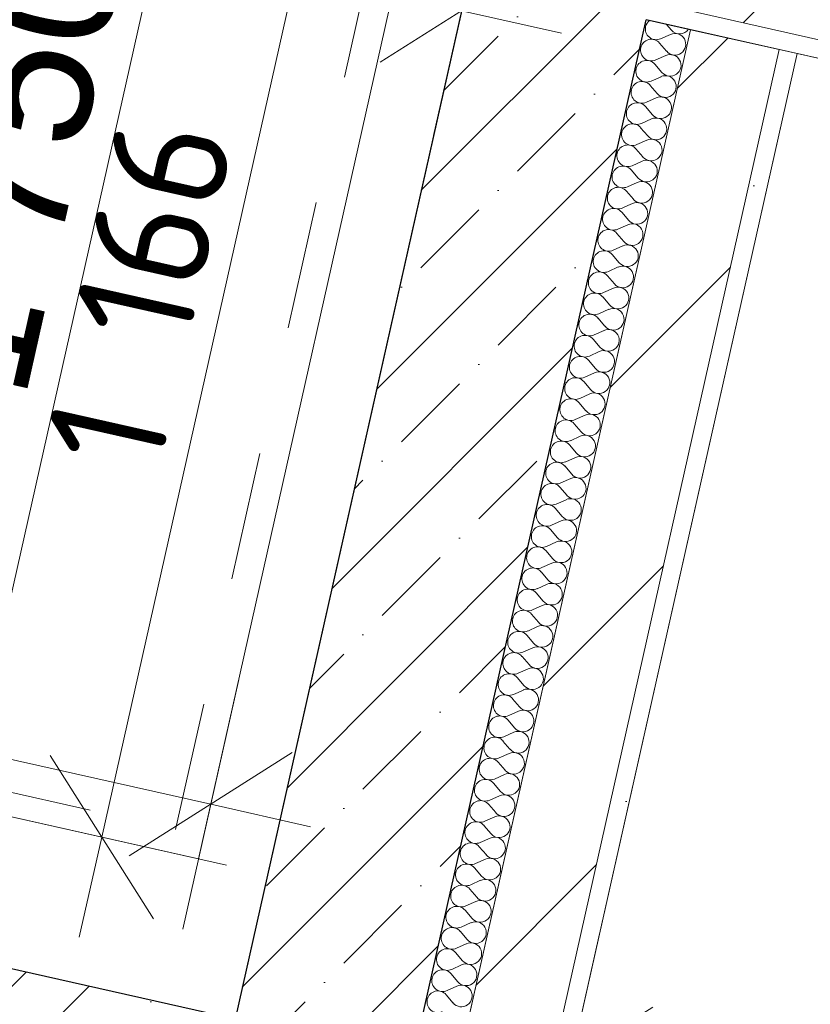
# Model space of a CAD drawing. Header units: millimetres. Extents: x -7218036 to -6523761, y 6117771 to 6337028.
# Tile 191 of 223: x -7145709 to -7144840, y 6142229 to 6143311. Entities that reach past the tile are written whole.
import ezdxf

# ---------------------------------------------------------------- set-up
doc = ezdxf.new("R2010")
doc.units = ezdxf.units.MM
doc.header["$MEASUREMENT"] = 0
doc.linetypes.add('короткая штриховая', pattern=[282.222222, 141.111111, -141.111111])
for name, color, linetype in [('S - квартира_помещение.АР', 7, 'Continuous'), ('АР-Стены_внешние_.АР', 7, 'Continuous'), ('АР-Стены_внутренние_пилоны.АР', 7, 'Continuous'), ('АР-Стены_Перегородки_100_.АР', 7, 'Continuous'), ('АР-Чертеж-Размеры.АР', 7, 'Continuous')]:
    doc.layers.add(name, color=color, linetype=linetype)
for name, color, linetype, lineweight in [('АР-вертикальная связь - Лифт.АР_Ном._пера__120', 7, 'Continuous', 0), ('АР-Стены_внешние_.АР_Ном._пера__1', 7, 'Continuous', 30), ('АР-Стены_внутренние_пилоны.АР_Ном._пера__1', 7, 'Continuous', 15), ('АР-Стены_Перегородки_100_.АР_Ном._пера__1', 7, 'Continuous', 15), ('АР-Чертеж-Размеры.АР_Ном._пера__1', 7, 'Continuous', 0)]:
    doc.layers.add(name, color=color, linetype=linetype, lineweight=lineweight)
doc.styles.add('РЎР“Р•РќР•Р\xa0Р\x98Р\xa0_РЎРўР\x98Р›Р¬_2', font='GOTHIC.TTF')
doc.styles.add('РЎР“Р•РќР•Р\xa0Р\x98Р\xa0_РЎРўР\x98Р›Р¬_6', font='GOST_Common.ttf')
doc.dimstyles.new('СГЕНЕРИР_СТИЛЬ__1', dxfattribs={"dimtxt": 150, "dimasz": 142.5, "dimexe": 0.18, "dimexo": 0.0625, "dimgap": 0, "dimtad": 1, "dimdec": 0, "dimzin": 0, "dimdsep": 46, "dimtxsty": 'РЎР“Р•РќР•Р\xa0Р\x98Р\xa0_РЎРўР\x98Р›Р¬_2', "dimblk": 'ARROWHEAD_6', "dimblk1": 'ARROWHEAD_6', "dimblk2": 'ARROWHEAD_6', "dimcen": 0.09, "dimse1": 1, "dimse2": 1, "dimclrd": 7, "dimclre": 7, "dimclrt": 7, "dimazin": 0, "dimtfac": 1, "dimtdec": 4, "dimtmove": 0, "dimatfit": 3, "dimfxl": 1, "dimtolj": 1, "dimtzin": 0, "dimarcsym": 0})
doc.dimstyles.new('СГЕНЕРИР_СТИЛЬ__2', dxfattribs={"dimtxt": 150, "dimasz": 142.5, "dimexe": 0.18, "dimexo": 0.0625, "dimgap": 0, "dimtad": 1, "dimdec": 0, "dimzin": 0, "dimdsep": 46, "dimtxsty": 'РЎР“Р•РќР•Р\xa0Р\x98Р\xa0_РЎРўР\x98Р›Р¬_2', "dimblk": 'ARROWHEAD_6', "dimblk1": 'ARROWHEAD_6', "dimblk2": 'ARROWHEAD_6', "dimcen": 0.09, "dimse1": 1, "dimse2": 1, "dimclrd": 7, "dimclre": 7, "dimclrt": 7, "dimazin": 0, "dimtfac": 1, "dimtdec": 4, "dimtmove": 2, "dimatfit": 3, "dimfxl": 1, "dimtolj": 1, "dimtzin": 0, "dimarcsym": 0})
doc.dimstyles.new('СГЕНЕРИР_СТИЛЬ__5', dxfattribs={"dimtxt": 129.999995, "dimasz": 142.5, "dimexe": 0.18, "dimexo": 300000, "dimgap": 0, "dimtad": 1, "dimdec": 0, "dimzin": 0, "dimdsep": 46, "dimtxsty": 'РЎР“Р•РќР•Р\xa0Р\x98Р\xa0_РЎРўР\x98Р›Р¬_6', "dimblk": 'ARROWHEAD_6', "dimblk1": 'ARROWHEAD_6', "dimblk2": 'ARROWHEAD_6', "dimcen": 0.09, "dimclrd": 7, "dimclre": 7, "dimclrt": 7, "dimazin": 0, "dimtfac": 1, "dimtdec": 4, "dimtmove": 0, "dimatfit": 3, "dimfxl": 1, "dimtolj": 1, "dimtzin": 0, "dimarcsym": 0})
pattern_1 = [(45, (-6566190.34, 6563027.8), (-111.369318, 111.369318), [0, -105, 0, -157.5]), (110, (-6565840.34, 6563027.8), (148.001588, 53.868173), [0, -77, 0, -133])]
pattern_2 = [(45, (-6566190.34, 6562677.8), (-84.852814, 84.852814), []), (45, (-6566232.77, 6562720.22), (-84.852814, 84.852814), [90, -30, 0, -30])]

# ---------------------------------------------------------------- blocks, each defined once
blk = doc.blocks.new('Стена_9_7', base_point=(-7141840, 6142617))
at = {"layer": 'АР-Стены_внешние_.АР', "linetype": 'Continuous', "lineweight": 0, "true_color": 0x000000}
h = blk.add_hatch(dxfattribs=at)
h.set_pattern_fill('БЛОКИ_БЕТОННЫЕ_ЭФФЕКТИВН_76', color=18, style=0, pattern_type=2)
h.set_pattern_definition([(45, (-6566190.34, 6562677.8), (-127.27922, 127.27922), [])])
h.paths.add_polyline_path([(-7145016.4, 6143330.4), (-7143601.7, 6143012.7), (-7143557.8, 6143207.8), (-7144962.2, 6143523.2), (-7144975.1, 6143514.7)])
h = blk.add_hatch(dxfattribs=at)
h.set_pattern_fill('ШТУКАТУРКА__ГИПС_01_0007', color=18, style=0, pattern_type=2)
h.set_pattern_definition(pattern_1)
h.paths.add_polyline_path([(-7145020.8, 6143310.9), (-7143606.1, 6142993.2), (-7143601.7, 6143012.7), (-7145016.4, 6143330.4)])
at = {"layer": 'АР-Стены_внешние_.АР_Ном._пера__1', "color": 7, "linetype": 'Continuous', "lineweight": 15}
blk.add_line((-7145016.4, 6143330.4), (-7143601.7, 6143012.7), dxfattribs=at)
at = {"layer": 'АР-Стены_внешние_.АР_Ном._пера__1', "color": 7, "linetype": 'Continuous', "lineweight": 0, "flags": 128}
blk.add_lwpolyline([(-7145020.8, 6143310.9), (-7143606.1, 6142993.2)], dxfattribs=at)
blk = doc.blocks.new('Стена_63_7', base_point=(-7145374.8, 6142191.3))
at = {"layer": 'АР-Стены_внутренние_пилоны.АР', "linetype": 'Continuous', "lineweight": 0, "true_color": 0x000000}
h = blk.add_hatch(dxfattribs=at)
h.set_pattern_fill('ЖЕЛЕЗОБЕТОН__PROJECT__0007', color=18, style=0, pattern_type=2)
h.set_pattern_definition(pattern_2)
h.paths.add_polyline_path([(-7145472.3, 6142213.2), (-7147228.6, 6142607.7), (-7147272.4, 6142412.5), (-7145516.2, 6142018.1)])
at = {"layer": 'АР-Стены_внутренние_пилоны.АР_Ном._пера__1', "color": 7, "linetype": 'Continuous', "lineweight": 30, "flags": 128}
blk.add_lwpolyline([(-7145472.3, 6142213.2), (-7147228.6, 6142607.7)], dxfattribs=at)
blk = doc.blocks.new('Стена_68_7', base_point=(-7145114, 6143352.3))
at = {"layer": 'АР-Стены_внутренние_пилоны.АР', "linetype": 'Continuous', "lineweight": 0, "true_color": 0x000000}
h = blk.add_hatch(dxfattribs=at)
h.set_pattern_fill('ЖЕЛЕЗОБЕТОН__PROJECT__0007', color=18, style=0, pattern_type=2)
h.set_pattern_definition(pattern_2)
h.paths.add_polyline_path([(-7145216, 6143354.7), (-7146357.6, 6138271.5), (-7146142.7, 6138315.5), (-7145020.8, 6143310.9)])
at = {"layer": 'АР-Стены_внутренние_пилоны.АР_Ном._пера__1', "color": 7, "linetype": 'Continuous', "lineweight": 30, "flags": 128}
for points in [[(-7145216, 6143354.7), (-7145472.3, 6142213.2)], [(-7146142.7, 6138315.5), (-7145020.8, 6143310.9)]]:
    blk.add_lwpolyline(points, dxfattribs=at)
blk = doc.blocks.new('*X213', base_point=(-6566190.3, 6562677.8))
at = {"layer": 'АР-Стены_Перегородки_100_.АР_Ном._пера__1', "color": 7, "linetype": 'Continuous', "lineweight": 0}
for p, q in [((-7144992.9, 6143299.4), (-7144998.3, 6143305.8)), ((-7144993.9, 6143294.8), (-7145004.8, 6143289.9)), ((-7144998.1, 6143276.2), (-7145005.8, 6143285.3)), ((-7144999.1, 6143271.6), (-7145010, 6143266.7)), ((-7145003.3, 6143253), (-7145011, 6143262)), ((-7145004.3, 6143248.3), (-7145015.2, 6143243.5)), ((-7145008.5, 6143229.7), (-7145016.2, 6143238.8)), ((-7145009.6, 6143225.1), (-7145020.4, 6143220.2)), ((-7145013.7, 6143206.5), (-7145021.5, 6143215.6)), ((-7145014.8, 6143201.9), (-7145025.6, 6143197)), ((-7145018.9, 6143183.3), (-7145026.7, 6143192.3)), ((-7145024.2, 6143160.1), (-7145031.9, 6143169.1)), ((-7145020, 6143178.6), (-7145030.8, 6143173.8)), ((-7145025.2, 6143155.4), (-7145036.1, 6143150.5)), ((-7145029.4, 6143136.8), (-7145037.1, 6143145.9)), ((-7145030.4, 6143132.2), (-7145041.3, 6143127.3)), ((-7145034.6, 6143113.6), (-7145042.3, 6143122.7)), ((-7145035.6, 6143108.9), (-7145046.5, 6143104.1)), ((-7145039.8, 6143090.4), (-7145047.5, 6143099.4)), ((-7145040.9, 6143085.7), (-7145051.7, 6143080.8)), ((-7145045, 6143067.1), (-7145052.8, 6143076.2)), ((-7145046.1, 6143062.5), (-7145056.9, 6143057.6)), ((-7145050.3, 6143043.9), (-7145058, 6143053)), ((-7145051.3, 6143039.3), (-7145062.2, 6143034.4)), ((-7145055.5, 6143020.7), (-7145063.2, 6143029.7)), ((-7145056.5, 6143016), (-7145067.4, 6143011.1)), ((-7145060.7, 6142997.4), (-7145068.4, 6143006.5)), ((-7145061.7, 6142992.8), (-7145072.6, 6142987.9)), ((-7145065.9, 6142974.2), (-7145073.6, 6142983.3)), ((-7145066.9, 6142969.6), (-7145077.8, 6142964.7)), ((-7145071.1, 6142951), (-7145078.8, 6142960)), ((-7145072.2, 6142946.3), (-7145083, 6142941.5)), ((-7145076.3, 6142927.7), (-7145084.1, 6142936.8)), ((-7145077.4, 6142923.1), (-7145088.2, 6142918.2)), ((-7145081.6, 6142904.5), (-7145089.3, 6142913.6)), ((-7145082.6, 6142899.9), (-7145093.5, 6142895)), ((-7145086.8, 6142881.3), (-7145094.5, 6142890.3)), ((-7145092, 6142858.1), (-7145099.7, 6142867.1)), ((-7145087.8, 6142876.6), (-7145098.7, 6142871.8)), ((-7145093, 6142853.4), (-7145103.9, 6142848.5)), ((-7145097.2, 6142834.8), (-7145104.9, 6142843.9)), ((-7145098.3, 6142830.2), (-7145109.1, 6142825.3)), ((-7145102.4, 6142811.6), (-7145110.2, 6142820.7)), ((-7145103.5, 6142806.9), (-7145114.3, 6142802.1)), ((-7145107.6, 6142788.4), (-7145115.4, 6142797.4)), ((-7145108.7, 6142783.7), (-7145119.5, 6142778.8)), ((-7145112.9, 6142765.1), (-7145120.6, 6142774.2)), ((-7145113.9, 6142760.5), (-7145124.8, 6142755.6)), ((-7145118.1, 6142741.9), (-7145125.8, 6142751)), ((-7145119.1, 6142737.3), (-7145130, 6142732.4)), ((-7145123.3, 6142718.7), (-7145131, 6142727.7)), ((-7145128.5, 6142695.4), (-7145136.2, 6142704.5)), ((-7145124.3, 6142714), (-7145135.2, 6142709.1)), ((-7145129.6, 6142690.8), (-7145140.4, 6142685.9)), ((-7145133.7, 6142672.2), (-7145141.5, 6142681.3)), ((-7145134.8, 6142667.6), (-7145145.6, 6142662.7)), ((-7145138.9, 6142649), (-7145146.7, 6142658)), ((-7145140, 6142644.3), (-7145150.8, 6142639.4)), ((-7145144.2, 6142625.7), (-7145151.9, 6142634.8)), ((-7145145.2, 6142621.1), (-7145156.1, 6142616.2)), ((-7145149.4, 6142602.5), (-7145157.1, 6142611.6)), ((-7145150.4, 6142597.9), (-7145161.3, 6142593)), ((-7145154.6, 6142579.3), (-7145162.3, 6142588.3)), ((-7145155.6, 6142574.6), (-7145166.5, 6142569.8)), ((-7145159.8, 6142556.1), (-7145167.5, 6142565.1)), ((-7145165, 6142532.8), (-7145172.8, 6142541.9)), ((-7145160.9, 6142551.4), (-7145171.7, 6142546.5)), ((-7145166.1, 6142528.2), (-7145176.9, 6142523.3)), ((-7145170.3, 6142509.6), (-7145178, 6142518.6)), ((-7145171.3, 6142504.9), (-7145182.2, 6142500.1)), ((-7145175.5, 6142486.4), (-7145183.2, 6142495.4)), ((-7145176.5, 6142481.7), (-7145187.4, 6142476.8)), ((-7145180.7, 6142463.1), (-7145188.4, 6142472.2)), ((-7145181.7, 6142458.5), (-7145192.6, 6142453.6)), ((-7145185.9, 6142439.9), (-7145193.6, 6142449)), ((-7145186.9, 6142435.3), (-7145197.8, 6142430.4)), ((-7145191.1, 6142416.7), (-7145198.9, 6142425.7)), ((-7145192.2, 6142412), (-7145203, 6142407.1)), ((-7145196.3, 6142393.4), (-7145204.1, 6142402.5)), ((-7145197.4, 6142388.8), (-7145208.2, 6142383.9)), ((-7145201.6, 6142370.2), (-7145209.3, 6142379.3)), ((-7145202.6, 6142365.6), (-7145213.5, 6142360.7)), ((-7145206.8, 6142347), (-7145214.5, 6142356)), ((-7145207.8, 6142342.3), (-7145218.7, 6142337.4)), ((-7145212, 6142323.7), (-7145219.7, 6142332.8)), ((-7145213, 6142319.1), (-7145223.9, 6142314.2)), ((-7145217.2, 6142300.5), (-7145224.9, 6142309.6)), ((-7145218.3, 6142295.9), (-7145229.1, 6142291)), ((-7145222.4, 6142277.3), (-7145230.2, 6142286.3)), ((-7145223.5, 6142272.6), (-7145234.3, 6142267.8)), ((-7145227.6, 6142254.1), (-7145235.4, 6142263.1)), ((-7145232.9, 6142230.8), (-7145240.6, 6142239.9)), ((-7145228.7, 6142249.4), (-7145239.5, 6142244.5))]:
    blk.add_line(p, q, dxfattribs=at)
for centre, start, end in [((-7145009.6, 6143300.8), 128.7078, 167.3417), ((-7145009.6, 6143300.8), 167.3417, 294.2116), ((-7144983.8, 6143307.2), 220.4718, 325.2767), ((-7145014.9, 6143277.5), 40.4718, 167.3417), ((-7144989, 6143283.9), 220.4718, 114.2116), ((-7145014.9, 6143277.5), 167.3417, 294.2116), ((-7144994.2, 6143260.7), 220.4718, 114.2116), ((-7145020.1, 6143254.3), 167.3417, 294.2116), ((-7145020.1, 6143254.3), 40.4718, 167.3417), ((-7144999.5, 6143237.5), 220.4718, 114.2116), ((-7145025.3, 6143231.1), 40.4718, 167.3417), ((-7145025.3, 6143231.1), 167.3417, 294.2116), ((-7145004.7, 6143214.2), 220.4718, 114.2116), ((-7145030.5, 6143207.8), 40.4718, 167.3417), ((-7145030.5, 6143207.8), 167.3417, 294.2116), ((-7145009.9, 6143191), 220.4718, 114.2116), ((-7145035.7, 6143184.6), 40.4718, 167.3417), ((-7145035.7, 6143184.6), 167.3417, 294.2116), ((-7145040.9, 6143161.4), 40.4718, 167.3417), ((-7145015.1, 6143167.8), 220.4718, 114.2116), ((-7145040.9, 6143161.4), 167.3417, 294.2116), ((-7145046.2, 6143138.2), 40.4718, 167.3417), ((-7145020.3, 6143144.6), 220.4718, 114.2116), ((-7145046.2, 6143138.2), 167.3417, 294.2116), ((-7145051.4, 6143114.9), 40.4718, 167.3417), ((-7145025.5, 6143121.3), 220.4718, 114.2116), ((-7145051.4, 6143114.9), 167.3417, 294.2116), ((-7145030.8, 6143098.1), 220.4718, 114.2116), ((-7145056.6, 6143091.7), 167.3417, 294.2116), ((-7145056.6, 6143091.7), 40.4718, 167.3417), ((-7145036, 6143074.9), 220.4718, 114.2116), ((-7145061.8, 6143068.5), 40.4718, 167.3417), ((-7145061.8, 6143068.5), 167.3417, 294.2116), ((-7145041.2, 6143051.6), 220.4718, 114.2116), ((-7145067, 6143045.2), 40.4718, 167.3417), ((-7145067, 6143045.2), 167.3417, 294.2116), ((-7145046.4, 6143028.4), 220.4718, 114.2116), ((-7145072.3, 6143022), 40.4718, 167.3417), ((-7145072.3, 6143022), 167.3417, 294.2116), ((-7145077.5, 6142998.8), 40.4718, 167.3417), ((-7145051.6, 6143005.2), 220.4718, 114.2116), ((-7145077.5, 6142998.8), 167.3417, 294.2116), ((-7145082.7, 6142975.5), 40.4718, 167.3417), ((-7145056.8, 6142981.9), 220.4718, 114.2116), ((-7145082.7, 6142975.5), 167.3417, 294.2116), ((-7145087.9, 6142952.3), 40.4718, 167.3417), ((-7145062.1, 6142958.7), 220.4718, 114.2116), ((-7145087.9, 6142952.3), 167.3417, 294.2116), ((-7145067.3, 6142935.5), 220.4718, 114.2116), ((-7145093.1, 6142929.1), 167.3417, 294.2116), ((-7145093.1, 6142929.1), 40.4718, 167.3417), ((-7145072.5, 6142912.2), 220.4718, 114.2116), ((-7145098.3, 6142905.8), 40.4718, 167.3417), ((-7145098.3, 6142905.8), 167.3417, 294.2116), ((-7145077.7, 6142889), 220.4718, 114.2116), ((-7145103.6, 6142882.6), 40.4718, 167.3417), ((-7145103.6, 6142882.6), 167.3417, 294.2116), ((-7145082.9, 6142865.8), 220.4718, 114.2116), ((-7145108.8, 6142859.4), 40.4718, 167.3417), ((-7145108.8, 6142859.4), 167.3417, 294.2116), ((-7145114, 6142836.2), 40.4718, 167.3417), ((-7145088.2, 6142842.6), 220.4718, 114.2116), ((-7145114, 6142836.2), 167.3417, 294.2116), ((-7145119.2, 6142812.9), 40.4718, 167.3417), ((-7145093.4, 6142819.3), 220.4718, 114.2116), ((-7145119.2, 6142812.9), 167.3417, 294.2116), ((-7145124.4, 6142789.7), 40.4718, 167.3417), ((-7145098.6, 6142796.1), 220.4718, 114.2116), ((-7145124.4, 6142789.7), 167.3417, 294.2116), ((-7145103.8, 6142772.9), 220.4718, 114.2116), ((-7145129.6, 6142766.5), 167.3417, 294.2116), ((-7145129.6, 6142766.5), 40.4718, 167.3417), ((-7145109, 6142749.6), 220.4718, 114.2116), ((-7145134.9, 6142743.2), 40.4718, 167.3417), ((-7145134.9, 6142743.2), 167.3417, 294.2116), ((-7145114.2, 6142726.4), 220.4718, 114.2116), ((-7145140.1, 6142720), 40.4718, 167.3417), ((-7145140.1, 6142720), 167.3417, 294.2116), ((-7145119.5, 6142703.2), 220.4718, 114.2116), ((-7145145.3, 6142696.8), 40.4718, 167.3417), ((-7145145.3, 6142696.8), 167.3417, 294.2116), ((-7145150.5, 6142673.5), 40.4718, 167.3417), ((-7145124.7, 6142679.9), 220.4718, 114.2116), ((-7145150.5, 6142673.5), 167.3417, 294.2116), ((-7145155.7, 6142650.3), 40.4718, 167.3417), ((-7145129.9, 6142656.7), 220.4718, 114.2116), ((-7145155.7, 6142650.3), 167.3417, 294.2116), ((-7145135.1, 6142633.5), 220.4718, 114.2116), ((-7145160.9, 6142627.1), 167.3417, 294.2116), ((-7145160.9, 6142627.1), 40.4718, 167.3417), ((-7145140.3, 6142610.2), 220.4718, 114.2116), ((-7145166.2, 6142603.8), 40.4718, 167.3417), ((-7145166.2, 6142603.8), 167.3417, 294.2116), ((-7145145.5, 6142587), 220.4718, 114.2116), ((-7145171.4, 6142580.6), 40.4718, 167.3417), ((-7145171.4, 6142580.6), 167.3417, 294.2116), ((-7145150.8, 6142563.8), 220.4718, 114.2116), ((-7145176.6, 6142557.4), 40.4718, 167.3417), ((-7145176.6, 6142557.4), 167.3417, 294.2116), ((-7145181.8, 6142534.2), 40.4718, 167.3417), ((-7145156, 6142540.6), 220.4718, 114.2116), ((-7145181.8, 6142534.2), 167.3417, 294.2116), ((-7145187, 6142510.9), 40.4718, 167.3417), ((-7145161.2, 6142517.3), 220.4718, 114.2116), ((-7145187, 6142510.9), 167.3417, 294.2116), ((-7145192.3, 6142487.7), 40.4718, 167.3417), ((-7145166.4, 6142494.1), 220.4718, 114.2116), ((-7145192.3, 6142487.7), 167.3417, 294.2116), ((-7145171.6, 6142470.9), 220.4718, 114.2116), ((-7145197.5, 6142464.5), 167.3417, 294.2116), ((-7145197.5, 6142464.5), 40.4718, 167.3417), ((-7145176.9, 6142447.6), 220.4718, 114.2116), ((-7145202.7, 6142441.2), 40.4718, 167.3417), ((-7145202.7, 6142441.2), 167.3417, 294.2116), ((-7145182.1, 6142424.4), 220.4718, 114.2116), ((-7145207.9, 6142418), 40.4718, 167.3417), ((-7145207.9, 6142418), 167.3417, 294.2116), ((-7145187.3, 6142401.2), 220.4718, 114.2116), ((-7145213.1, 6142394.8), 40.4718, 167.3417), ((-7145213.1, 6142394.8), 167.3417, 294.2116), ((-7145218.3, 6142371.5), 40.4718, 167.3417), ((-7145192.5, 6142377.9), 220.4718, 114.2116), ((-7145218.3, 6142371.5), 167.3417, 294.2116), ((-7145223.6, 6142348.3), 40.4718, 167.3417), ((-7145197.7, 6142354.7), 220.4718, 114.2116), ((-7145223.6, 6142348.3), 167.3417, 294.2116), ((-7145228.8, 6142325.1), 40.4718, 167.3417), ((-7145202.9, 6142331.5), 220.4718, 114.2116), ((-7145228.8, 6142325.1), 167.3417, 294.2116), ((-7145208.2, 6142308.2), 220.4718, 114.2116), ((-7145234, 6142301.8), 167.3417, 294.2116), ((-7145234, 6142301.8), 40.4718, 167.3417), ((-7145213.4, 6142285), 220.4718, 114.2116), ((-7145239.2, 6142278.6), 40.4718, 167.3417), ((-7145239.2, 6142278.6), 167.3417, 294.2116), ((-7145218.6, 6142261.8), 220.4718, 114.2116), ((-7145244.4, 6142255.4), 40.4718, 167.3417), ((-7145244.4, 6142255.4), 167.3417, 294.2116), ((-7145223.8, 6142238.6), 220.4718, 114.2116), ((-7145249.6, 6142232.2), 40.4718, 167.3417), ((-7145249.6, 6142232.2), 167.3417, 294.2116)]:
    blk.add_arc(centre, 11.9, start, end, dxfattribs=at)
blk = doc.blocks.new('Стена_75_7', base_point=(-7146118.3, 6138310))
at = {"layer": 'АР-Стены_Перегородки_100_.АР_Ном._пера__1', "color": 7, "linetype": 'Continuous', "lineweight": 0, "flags": 128}
for points in [[(-7145020.8, 6143310.9), (-7146142.7, 6138315.5)], [(-7144972, 6143299.9), (-7145020.8, 6143310.9)], [(-7146094, 6138304.5), (-7144972, 6143299.9)]]:
    blk.add_lwpolyline(points, dxfattribs=at)
at = {"layer": 'АР-Стены_Перегородки_100_.АР', "color": 7, "lineweight": 0}
blk.add_blockref('*X213', (-6566190.3, 6562677.8), dxfattribs=at)
blk = doc.blocks.new('Стена_154_7', base_point=(-7145642, 6140088.8))
at = {"layer": 'АР-Стены_Перегородки_100_.АР', "linetype": 'Continuous', "lineweight": 0, "true_color": 0x000000}
h = blk.add_hatch(dxfattribs=at)
h.set_pattern_fill('БЛОКИ_БЕТОННЫЕ_ЭФФЕКТИВН_7E', color=18, style=0, pattern_type=2)
h.set_pattern_definition([(45, (-6566190.34, 6562677.8), (-127.279217, 127.279217), [])])
h.paths.add_polyline_path([(-7145593.2, 6140077.9), (-7144874.4, 6143278), (-7144972, 6143299.9), (-7145690.7, 6140099.8)])
h = blk.add_hatch(dxfattribs=at)
h.set_pattern_fill('ШТУКАТУРКА__ГИПС_01_0007', color=18, style=0, pattern_type=2)
h.set_pattern_definition(pattern_1)
h.paths.add_polyline_path([(-7145562.7, 6140122.3), (-7144854.9, 6143273.6), (-7144874.4, 6143278), (-7145582.2, 6140126.6)])
at = {"layer": 'АР-Стены_Перегородки_100_.АР_Ном._пера__1', "color": 7, "linetype": 'Continuous', "lineweight": 15}
blk.add_line((-7145584.4, 6140116.9), (-7144874.4, 6143278), dxfattribs=at)
at = {"layer": 'АР-Стены_Перегородки_100_.АР_Ном._пера__1', "color": 7, "linetype": 'Continuous', "lineweight": 15, "flags": 128}
for points in [[(-7144972, 6143299.9), (-7145690.7, 6140099.8)], [(-7144874.4, 6143278), (-7144972, 6143299.9)]]:
    blk.add_lwpolyline(points, dxfattribs=at)
at = {"layer": 'АР-Стены_Перегородки_100_.АР_Ном._пера__1', "color": 7, "linetype": 'Continuous', "lineweight": 0, "flags": 128}
for points in [[(-7144854.9, 6143273.6), (-7144874.4, 6143278)], [(-7145562.7, 6140122.3), (-7144854.9, 6143273.6)]]:
    blk.add_lwpolyline(points, dxfattribs=at)
blk = doc.blocks.new('*D478', base_point=(-6566190.3, 6562677.8))
at = {"layer": 'АР-Чертеж-Размеры.АР_Ном._пера__1', "color": 7, "linetype": 'Continuous', "lineweight": 0, "transparency": 16777216}
for p, q in [((-7147010.6, 6143578), (-7146949, 6143852.5)), ((-7146890.2, 6143772), (-7147069.4, 6143658.5)), ((-7147089.6, 6143739.9), (-7146979.8, 6143715.2)), ((-7146979.8, 6143715.2), (-7145223.5, 6143320.8)), ((-7145254.4, 6143183.6), (-7145192.7, 6143458)), ((-7145313.2, 6143264.1), (-7145133.9, 6143377.5)), ((-7145223.5, 6143320.8), (-7145113.8, 6143296.1))]:
    blk.add_line(p, q, dxfattribs=at)
at = {"layer": 'АР-Чертеж-Размеры.АР_Ном._пера__1', "color": 7, "lineweight": 0, "transparency": 16777216, "insert": (-7146353, 6143605.2), "char_height": 150, "attachment_point": 7, "rotation": 347.3417, "style": 'РЎР“Р•РќР•Р\xa0Р\x98Р\xa0_РЎРўР\x98Р›Р¬_2'}
blk.add_mtext('\\A1;{\\pql;\\fCentury Gothic|b0|i0|c204|p0;\\W1.000000;1\xa0800}', dxfattribs=at)
blk = doc.blocks.new('ARROWHEAD_6')
at = {"color": 0, "linetype": 'Continuous', "lineweight": 0}
for p, q in [((-0.5, -0.5), (0.5, 0.5)), ((0, 0), (-1, 0))]:
    blk.add_line(p, q, dxfattribs=at)
blk = doc.blocks.new('*D489', base_point=(-6566190.3, 6562677.8))
at = {"layer": 'АР-Чертеж-Размеры.АР_Ном._пера__1', "color": 7, "linetype": 'Continuous', "lineweight": 0, "transparency": 16777216}
for p, q in [((-7145423, 6143995.7), (-7145398.3, 6144105.5)), ((-7145366.2, 6143906.1), (-7145479.7, 6144085.3)), ((-7145285.8, 6143964.9), (-7145560.2, 6144026.6)), ((-7145806.5, 6142288.3), (-7145423, 6143995.7)), ((-7145863.2, 6142377.9), (-7145749.8, 6142198.6)), ((-7145669.3, 6142257.4), (-7145943.7, 6142319.1)), ((-7145831.1, 6142178.5), (-7145806.5, 6142288.3))]:
    blk.add_line(p, q, dxfattribs=at)
at = {"layer": 'АР-Чертеж-Размеры.АР_Ном._пера__1', "color": 7, "lineweight": 0, "transparency": 16777216, "insert": (-7145701.9, 6142890.7), "char_height": 150, "attachment_point": 7, "rotation": 77.3411, "style": 'РЎР“Р•РќР•Р\xa0Р\x98Р\xa0_РЎРўР\x98Р›Р¬_2'}
blk.add_mtext('\\A1;{\\pql;\\fCentury Gothic|b0|i0|c204|p0;\\W1.000000;1\xa0750}', dxfattribs=at)
blk = doc.blocks.new('*D495', base_point=(-6566190.3, 6562677.8))
at = {"layer": 'АР-Чертеж-Размеры.АР_Ном._пера__1', "color": 7, "linetype": 'Continuous', "lineweight": 0, "transparency": 16777216}
for p, q in [((-7145133.7, 6142032.4), (-7145072.1, 6142306.8)), ((-7145013.3, 6142226.4), (-7145192.5, 6142112.9)), ((-7145212.7, 6142194.3), (-7145102.9, 6142169.6)), ((-7145102.9, 6142169.6), (-7141990.9, 6141470.7)), ((-7142021.7, 6141333.5), (-7141960.1, 6141607.9)), ((-7142080.5, 6141414), (-7141901.3, 6141527.5)), ((-7141990.9, 6141470.7), (-7141881.1, 6141446.1))]:
    blk.add_line(p, q, dxfattribs=at)
at = {"layer": 'АР-Чертеж-Размеры.АР_Ном._пера__1', "color": 7, "lineweight": 0, "transparency": 16777216, "insert": (-7143494.4, 6141839.1), "char_height": 150, "attachment_point": 7, "rotation": 347.3424, "style": 'РЎР“Р•РќР•Р\xa0Р\x98Р\xa0_РЎРўР\x98Р›Р¬_2'}
blk.add_mtext('\\A1;{\\pql;\\fCentury Gothic|b0|i0|c204|p0;\\W1.000000;3\xa0190}', dxfattribs=at)
blk = doc.blocks.new('*D626', base_point=(-6566190.3, 6562677.8))
at = {"layer": 'АР-Чертеж-Размеры.АР_Ном._пера__1', "color": 7, "linetype": 'Continuous', "lineweight": 0, "transparency": 16777216}
for p, q in [((-7146914.6, 6142911.1), (-7146976.2, 6142636.7)), ((-7146855.8, 6142830.6), (-7147035, 6142717.1)), ((-7146945.4, 6142773.9), (-7147055.2, 6142798.5)), ((-7145499.3, 6142449.1), (-7146945.4, 6142773.9)), ((-7145468.5, 6142586.3), (-7145530.1, 6142311.9)), ((-7145588.9, 6142392.3), (-7145409.7, 6142505.8)), ((-7145389.5, 6142424.4), (-7145499.3, 6142449.1))]:
    blk.add_line(p, q, dxfattribs=at)
at = {"layer": 'АР-Чертеж-Размеры.АР_Ном._пера__1', "color": 7, "lineweight": 0, "transparency": 16777216, "insert": (-7146411.9, 6142680.7), "char_height": 130, "attachment_point": 7, "rotation": 347.3417, "style": 'РЎР“Р•РќР•Р\xa0Р\x98Р\xa0_РЎРўР\x98Р›Р¬_6'}
blk.add_mtext('\\A1;{\\pql;\\fGOST Common|b0|i0|c204|p0;\\W1.000000;1\xa0482}', dxfattribs=at)
blk = doc.blocks.new('*D627', base_point=(-6566190.3, 6562677.8))
at = {"layer": 'АР-Чертеж-Размеры.АР_Ном._пера__1', "color": 7, "linetype": 'Continuous', "lineweight": 0, "transparency": 16777216}
for p, q in [((-7145338.9, 6143660.3), (-7145363.6, 6143550.5)), ((-7145306.8, 6143460.9), (-7145420.3, 6143640.1)), ((-7145500.8, 6143581.3), (-7145226.4, 6143519.7)), ((-7145363.6, 6143550.5), (-7145619, 6142413)), ((-7145675.8, 6142502.6), (-7145562.3, 6142323.4)), ((-7145756.2, 6142443.8), (-7145481.8, 6142382.2)), ((-7145619, 6142413), (-7145643.7, 6142303.3))]:
    blk.add_line(p, q, dxfattribs=at)
at = {"layer": 'АР-Чертеж-Размеры.АР_Ном._пера__1', "color": 7, "lineweight": 0, "transparency": 16777216, "insert": (-7145556.2, 6142811.4), "char_height": 130, "attachment_point": 7, "rotation": 77.3417, "style": 'РЎР“Р•РќР•Р\xa0Р\x98Р\xa0_РЎРўР\x98Р›Р¬_6'}
blk.add_mtext('\\A1;{\\pql;\\fGOST Common|b0|i0|c204|p0;\\W1.000000;1\xa0166}', dxfattribs=at)

msp = doc.modelspace()

# ---------------------------------------------------------------- linework, layer by layer
at = {"layer": 'S - квартира_помещение.АР', "color": 254, "linetype": 'Continuous', "lineweight": 0, "true_color": 0xd8d8d8, "flags": 128}
msp.add_lwpolyline([(-7141741.94, 6142574.517), (-7144854.865, 6143273.661), (-7145562.66, 6140122.232), (-7142449.719, 6139423.155)], close=True, dxfattribs=at)
at = {"layer": 'АР-вертикальная связь - Лифт.АР_Ном._пера__120', "color": 7, "linetype": 'Continuous', "lineweight": 0, "flags": 128}
msp.add_lwpolyline([(-7147228.56, 6142607.648), (-7145472.31, 6142213.204), (-7145088.822, 6143920.669), (-7146845.072, 6144315.113)], close=True, dxfattribs=at)
at = {"layer": 'АР-вертикальная связь - Лифт.АР_Ном._пера__120', "color": 7, "linetype": 'Continuous', "lineweight": 0}
msp.add_lwpolyline([(-7145257.3, 6143526.621), (-7146703.42, 6143851.412), (-7146958.888, 6142713.95), (-7145512.768, 6142389.159)], close=True, dxfattribs=at)
at = {"layer": 'АР-вертикальная связь - Лифт.АР_Ном._пера__120', "color": 7, "linetype": 'короткая штриховая', "lineweight": 0}
msp.add_lwpolyline([(-7145293.419, 6143510.168), (-7146626.435, 6143809.556), (-7146870.937, 6142720.921), (-7145537.921, 6142421.533)], close=True, dxfattribs=at)

# ---------------------------------------------------------------- block references
at = {"layer": 'АР-Стены_внешние_.АР', "color": 7, "lineweight": 0}
msp.add_blockref('Стена_9_7', (-7141840.038, 6142617.048), dxfattribs=at)
at = {"layer": 'АР-Стены_внутренние_пилоны.АР', "color": 7, "lineweight": 0}
for name, p in [('Стена_68_7', (-7145114.011, 6143352.325)), ('Стена_63_7', (-7145374.764, 6142191.296))]:
    msp.add_blockref(name, p, dxfattribs=at)
at = {"layer": 'АР-Стены_Перегородки_100_.АР', "color": 7, "lineweight": 0}
for name, p in [('Стена_75_7', (-7146118.343, 6138309.988)), ('Стена_154_7', (-7145641.96, 6140088.813))]:
    msp.add_blockref(name, p, dxfattribs=at)

# ---------------------------------------------------------------- dimensions: what is measured, and where the dimension line sits
at = {"layer": 'АР-Чертеж-Размеры.АР', "color": 7, "linetype": 'Continuous', "lineweight": 0}
for base, p1, p2, angle, dimstyle, picture, middle, turn in [((-7145223.55, 6143320.799), (-7146845.072, 6144315.113), (-7145088.822, 6143920.669), 347.341723, 'СГЕНЕРИР_СТИЛЬ__1', '*D478', (-7146085.526, 6143622.01), 347.341723), ((-7145422.982, 6143995.736), (-7146350.453, 6142410.43), (-7145422.982, 6143995.736), 77.341068, 'СГЕНЕРИР_СТИЛЬ__1', '*D489', (-7145718.727, 6143158.145), 77.341068), ((-7145619.031, 6142413.025), (-7145257.3, 6143526.621), (-7145512.768, 6142389.159), 257.341723, 'СГЕНЕРИР_СТИЛЬ__5', '*D627', (-7145570.749, 6143043.27), 77.341723), ((-7146945.431, 6142773.866), (-7145512.768, 6142389.159), (-7146958.888, 6142713.95), 167.341723, 'СГЕНЕРИР_СТИЛЬ__5', '*D626', (-7146180.074, 6142695.238), 347.341723), ((-7141990.892, 6141470.72), (-7145214.292, 6141673.557), (-7141951.411, 6141646.521), 347.342393, 'СГЕНЕРИР_СТИЛЬ__2', '*D495', (-7143226.894, 6141855.923), 347.342393)]:
    dim = msp.add_linear_dim(base=base, p1=p1, p2=p2, angle=angle, dimstyle=dimstyle, dxfattribs=at)
    dim.commit()
    dim.dimension.update_dxf_attribs({"geometry": picture, "text_midpoint": middle, "dimtype": 160, "text_rotation": turn})

doc.saveas('drawing.dxf')
